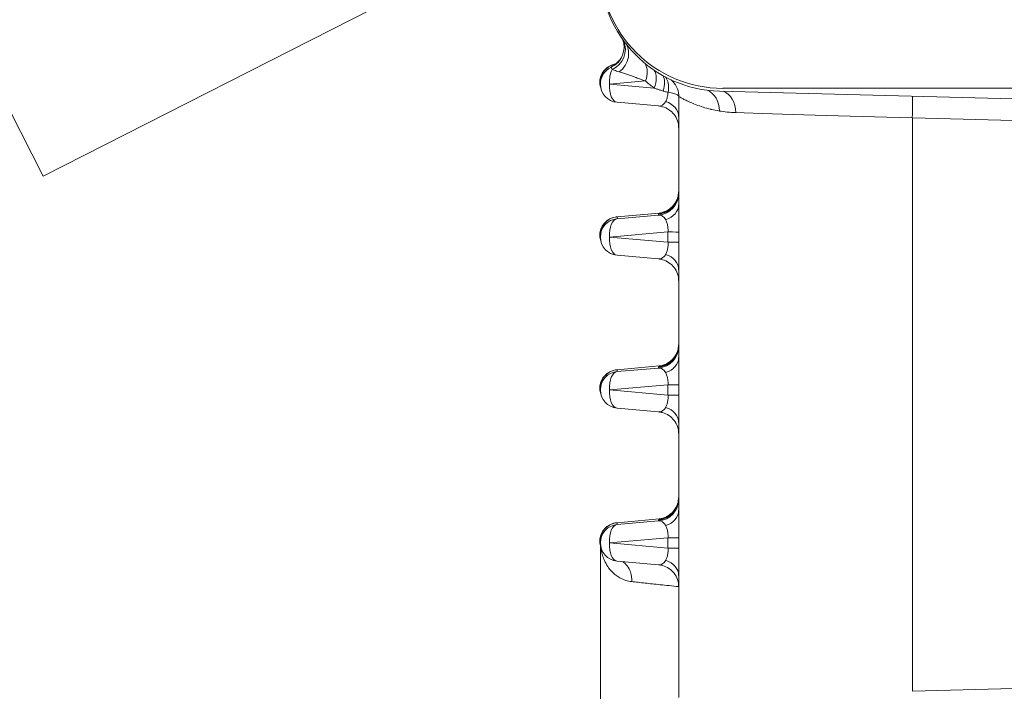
# Model space of a CAD drawing. Header units: inches. Extents: x 1 to 669, y 0 to 417.
# Tile 146 of 256: x 80.99 to 82.49, y 354.81 to 355.84. Entities that reach past the tile are written whole.
import ezdxf

# ---------------------------------------------------------------- set-up
doc = ezdxf.new("R2010")
doc.units = ezdxf.units.IN
doc.header["$LTSCALE"] = 12
doc.header["$MEASUREMENT"] = 0
doc.layers.get('0').update_dxf_attribs({"linetype": 'CONTINUOUS'})
doc.layers.add('D', color=2, linetype='CONTINUOUS')
doc.layers.add('X', color=1, linetype='CONTINUOUS')
doc.styles.get("Standard").update_dxf_attribs({"font": 'SIMPLEX.SHX', "width": 0.875})
doc.dimstyles.new('STANDARD$0', dxfattribs={"dimscale": 32, "dimtxt": 0.09375, "dimasz": 0.0625, "dimexe": 0.03125, "dimexo": 0.03125, "dimgap": 0.03125, "dimtad": 1, "dimtih": 1, "dimtoh": 1, "dimdec": 4, "dimzin": 12, "dimdsep": 46, "dimlunit": 5, "dimtxsty": 'Standard', "dimcen": -0.03125, "dimclrd": 256, "dimclre": 256, "dimclrt": 256, "dimadec": 0, "dimazin": 0, "dimtfac": 0.875, "dimtdec": 4, "dimtofl": 0, "dimtmove": 0, "dimatfit": 3, "dimfxl": 0, "dimtolj": 1, "dimtzin": 12, "dimlwd": 13, "dimlwe": 13, "dimarcsym": 0})

# ---------------------------------------------------------------- blocks, each defined once
blk = doc.blocks.new('*D15')
at = {"layer": 'D', "linetype": 'Continuous', "lineweight": 13}
for p, q in [((140.3262, 367.0834), (140.3262, 305.4684)), ((43.5878, 363.2643), (43.5878, 305.4684)), ((45.5878, 306.4684), (138.3262, 306.4684))]:
    blk.add_line(p, q, dxfattribs=at)
at = {"layer": 'D', "linetype": 'Continuous'}
for points in [[(45.5878, 306.8017), (45.5878, 306.135), (43.5878, 306.4684)], [(138.3262, 306.8017), (138.3262, 306.135), (140.3262, 306.4684)]]:
    blk.add_solid(points, dxfattribs=at)
at = {"layer": 'D', "linetype": 'Continuous', "lineweight": -3, "insert": (88.1614, 308.9684), "char_height": 3, "attachment_point": 5}
blk.add_mtext('\\A1;97{}{\\C2;%%p1}', dxfattribs=at)
blk = doc.blocks.new('*D20')
at = {"layer": 'D', "linetype": 'Continuous', "lineweight": 13}
for p, q in [((76.7637, 367.4605), (76.7637, 312.2413)), ((132.7637, 367.4605), (132.7637, 312.2413)), ((130.7637, 313.2413), (78.7637, 313.2413))]:
    blk.add_line(p, q, dxfattribs=at)
at = {"layer": 'D', "linetype": 'Continuous'}
for points in [[(78.7637, 313.5747), (78.7637, 312.908), (76.7637, 313.2413)], [(130.7637, 313.5747), (130.7637, 312.908), (132.7637, 313.2413)]]:
    blk.add_solid(points, dxfattribs=at)
at = {"layer": 'D', "linetype": 'Continuous', "lineweight": -3, "insert": (97.2028, 315.7413), "char_height": 3, "attachment_point": 5}
blk.add_mtext('\\A1;56', dxfattribs=at)
blk = doc.blocks.new('GASTRAIN TOP')
at = {"layer": 'X', "lineweight": 0}
for p, q in [((-58.8286, 367.8022), (-58.8286, 367.8029)), ((-58.8311, 367.7766), (-58.7762, 367.7814)), ((-58.8451, 367.7796), (-58.8451, 367.7767)), ((-58.763, 367.7706), (-58.8311, 367.7766)), ((-56.9766, 367.7217), (-58.6632, 367.7658)), ((-55.5536, 367.7702), (-58.6583, 367.7702)), ((-58.8196, 367.7488), (-58.7562, 367.7432)), ((-58.7255, 367.727), (-58.7255, 367.5924)), ((-58.3689, 367.725), (-56.9733, 367.6884)), ((-58.3689, 367.725), (-58.3689, 366.8493)), ((-58.8196, 367.574), (-58.7555, 367.5796)), ((-58.8195, 367.574), (-58.7555, 367.5797)), ((-58.7562, 367.5765), (-58.8195, 367.571)), ((-58.8195, 367.574), (-58.8195, 367.571)), ((-58.7562, 367.5765), (-58.7562, 367.5784)), ((-58.8451, 367.546), (-58.8451, 367.5431)), ((-58.8311, 367.5431), (-58.7419, 367.5508)), ((-58.7419, 367.5352), (-58.8311, 367.5431)), ((-58.7419, 367.5508), (-58.7419, 367.5352)), ((-58.7251, 367.5507), (-58.7251, 367.5351)), ((-58.8196, 367.5152), (-58.7562, 367.5096)), ((-58.7255, 367.4935), (-58.7255, 367.3589)), ((-58.8196, 367.3404), (-58.7555, 367.3461)), ((-58.8195, 367.3404), (-58.7555, 367.3461)), ((-58.7562, 367.3429), (-58.7562, 367.3448)), ((-58.7562, 367.3429), (-58.8195, 367.3375)), ((-58.8195, 367.3404), (-58.8195, 367.3375)), ((-58.8311, 367.3095), (-58.7419, 367.3172)), ((-58.7419, 367.3172), (-58.7419, 367.3016)), ((-58.7251, 367.3171), (-58.7251, 367.3015)), ((-58.8451, 367.3125), (-58.8451, 367.3096)), ((-58.7419, 367.3016), (-58.8311, 367.3095)), ((-58.8196, 367.2816), (-58.7562, 367.276)), ((-58.7255, 367.2599), (-58.7255, 367.1253)), ((-58.8196, 367.1068), (-58.7555, 367.1125)), ((-58.8195, 367.1068), (-58.7555, 367.1125)), ((-58.7562, 367.1094), (-58.8195, 367.1039)), ((-58.8195, 367.1039), (-58.8195, 367.1068)), ((-58.7562, 367.1094), (-58.7562, 367.1112)), ((-58.8451, 367.0789), (-58.8451, 367.076)), ((-58.8451, 366.7664), (-58.8451, 367.076)), ((-58.8311, 367.0759), (-58.7419, 367.0836)), ((-58.7419, 367.068), (-58.8311, 367.0759)), ((-58.7419, 367.0836), (-58.7419, 367.068)), ((-58.7251, 367.0836), (-58.7251, 367.068)), ((-58.8196, 367.0481), (-58.7562, 367.0425)), ((-58.7255, 367.0263), (-58.7255, 366.8397)), ((-57.1536, 366.881), (-58.3689, 366.8493))]:
    blk.add_line(p, q, dxfattribs=at)
for centre in [(-58.8171, 367.7767), (-58.8171, 367.5431), (-58.8171, 367.3096), (-58.8171, 367.076)]:
    blk.add_arc(centre, 0.028, 180, 264.9313, dxfattribs=at)
at = {"layer": 'X', "lineweight": 0, "extrusion": (-2.34588e-16, 3.6396e-27, -1)}
blk.add_ellipse((-58.6583, 367.957), major_axis=(-0.1869, 0), ratio=0.999998, start_param=-1.570796, end_param=0, dxfattribs=at)
at = {"layer": 'X', "lineweight": 0, "extrusion": (-2.34587e-16, 4.84099e-20, -1)}
blk.add_ellipse((-58.6583, 367.9526), major_axis=(-0.1869, 0), ratio=0.999998, start_param=-1.544616, end_param=0.000037, dxfattribs=at)
at = {"layer": 'X', "lineweight": 0, "extrusion": (-2.3467e-16, 1.80467e-19, -1)}
blk.add_ellipse((-58.8425, 367.8329), major_axis=(0.0336, 0), ratio=0.999998, start_param=-0.377346, end_param=1.146437, dxfattribs=at)
at = {"layer": 'X', "lineweight": 0, "extrusion": (-2.34576e-16, -7.40984e-20, -1)}
blk.add_ellipse((-58.8405, 367.8299), major_axis=(0.0336, 0), ratio=0.999998, start_param=-0.393609, end_param=1.156479, dxfattribs=at)
at = {"layer": 'X', "lineweight": 0, "extrusion": (-2.34588e-16, -3.88613e-23, -1)}
blk.add_ellipse((-58.8171, 367.7767), major_axis=(-0.028, 0), ratio=0.999998, start_param=0, end_param=1.146448, dxfattribs=at)
at = {"layer": 'X', "lineweight": 0}
for centre, major_axis, ratio, start_param, end_param in [((-58.8171, 367.7767), (0.0024, -0.0279), 0.498728, -2.542042, -1.611984), ((-58.7683, 367.7628), (0.015, 0.0301), 0.493101, -1.22713, -0.280264), ((-58.8171, 367.7767), (-0.0025, -0.0279), 0.498412, -1.524801, 0), ((-58.7592, 367.727), (0.0336, 0), 0.7512, 0.000138, 1.149938), ((-58.3593, 367.7255), (0.3662, -0.0105), 0.002091, -2.437412, -1.596917), ((-58.7592, 367.6119), (0.0336, 0), 0.999998, -1.48353, 0), ((-58.7592, 367.6131), (0.0336, 0), 0.999998, -1.105254, -0.279152), ((-58.7592, 367.5924), (0.0336, 0), 0.748431, -1.149936, 0.000004), ((-58.8171, 367.5431), (-0.0024, 0.0279), 0.498728, 0.002405, 1.529609), ((-58.8171, 367.5431), (-0.0025, -0.0279), 0.498412, -1.524801, 0), ((-58.7592, 367.4935), (0.0336, 0), 0.751199, 0.000157, 1.149938), ((-58.7592, 367.3783), (0.0336, 0), 0.999998, -1.48353, 0), ((-58.7592, 367.3795), (0.0336, 0), 0.999998, -1.105254, -0.279152), ((-58.7592, 367.3589), (0.0336, 0), 0.748431, -1.149936, 0.000004), ((-58.8171, 367.3096), (-0.0024, 0.0279), 0.498728, 0.002405, 1.529609), ((-58.8171, 367.3096), (-0.0025, -0.0279), 0.498412, -1.524801, 0), ((-58.7592, 367.2599), (0.0336, 0), 0.751199, 0.000157, 1.149938), ((-58.7592, 367.1447), (0.0336, 0), 0.999998, -1.48353, 0), ((-58.7592, 367.146), (0.0336, 0), 0.999998, -1.105254, -0.279152), ((-58.7592, 367.1253), (0.0336, 0), 0.748431, -1.149936, 0.000004), ((-58.8171, 367.076), (-0.0024, 0.0279), 0.498728, 0.002405, 1.529609), ((-58.8171, 367.076), (-0.0025, -0.0279), 0.498412, -1.524801, 0), ((-58.7587, 367.0836), (0.0336, 0), 0.002092, 0.049283, 1.047198), ((-58.7587, 367.068), (0.0336, 0), 0.002092, 0.049283, 1.047198), ((-58.7592, 367.0263), (0.0336, 0), 0.751199, 0.000157, 1.149938)]:
    blk.add_ellipse(centre, major_axis=major_axis, ratio=ratio, start_param=start_param, end_param=end_param, dxfattribs=at)
at = {"layer": 'X', "lineweight": 0, "extrusion": (-2.52084e-16, 3.58659e-18, -1)}
blk.add_ellipse((-58.8013, 367.7862), major_axis=(0.019, 0.0277), ratio=0.733567, start_param=0.314271, end_param=1.261303, dxfattribs=at)
at = {"layer": 'X', "lineweight": 0, "extrusion": (-2.66658e-16, 1.97e-17, -1)}
blk.add_ellipse((-58.7842, 367.773), major_axis=(0.0171, 0.029), ratio=0.597381, start_param=0.290194, end_param=1.307856, dxfattribs=at)
at = {"layer": 'X', "lineweight": 0, "extrusion": (-2.6549e-16, -3.01182e-18, -1)}
blk.add_ellipse((-58.6913, 367.7355), major_axis=(0.001, 0.0336), ratio=0.829561, start_param=0.309804, end_param=1.545313, dxfattribs=at)
at = {"layer": 'X', "lineweight": 0, "extrusion": (-2.79321e-16, -7.48781e-19, -1)}
blk.add_ellipse((-58.664, 367.7329), major_axis=(0.001, 0.0336), ratio=0.761061, start_param=0.203819, end_param=1.547606, dxfattribs=at)
at = {"layer": 'X', "lineweight": 0, "extrusion": (0, 0, -1)}
blk.add_ellipse((-58.3698, 367.7249), major_axis=(0.0009, 0.0336), ratio=0.026113, start_param=0.157171, end_param=1.568017, dxfattribs=at)
at = {"layer": 'X', "lineweight": 0, "extrusion": (-4.0915e-16, -8.30042e-21, -1)}
blk.add_ellipse((-58.7592, 367.7716), major_axis=(0.0057, -0.0283), ratio=0.565584, start_param=-0.603124, end_param=0.165261, dxfattribs=at)
at = {"layer": 'X', "lineweight": 0, "extrusion": (-2.34587e-16, -3.10483e-20, -1)}
for centre in [(-58.7592, 367.61), (-58.7592, 367.1429)]:
    blk.add_ellipse(centre, major_axis=(0.0336, 0), ratio=0.999998, start_param=0.018763, end_param=1.48353, dxfattribs=at)
at = {"layer": 'X', "lineweight": 0, "extrusion": (-2.34588e-16, -3.41748e-24, -1)}
blk.add_ellipse((-58.8171, 367.5431), major_axis=(-0.028, 0), ratio=0.999998, start_param=0, end_param=1.48353, dxfattribs=at)
at = {"layer": 'X', "lineweight": 0, "extrusion": (-4.08964e-16, -4.19954e-20, -1)}
blk.add_ellipse((-58.7592, 367.5481), major_axis=(-0.0056, -0.0283), ratio=0.567384, start_param=-3.30092, end_param=-2.530383, dxfattribs=at)
at = {"layer": 'X', "lineweight": 0, "extrusion": (-2.30244e-16, 6.606e-15, -1)}
for centre in [(-58.7587, 367.5507), (-58.7587, 367.5351), (-58.7587, 367.3171), (-58.7587, 367.3015)]:
    blk.add_ellipse(centre, major_axis=(0.0336, 0), ratio=0.002092, start_param=-1.047198, end_param=-0.049283, dxfattribs=at)
at = {"layer": 'X', "lineweight": 0, "extrusion": (-4.0915e-16, -8.30051e-21, -1)}
blk.add_ellipse((-58.7592, 367.538), major_axis=(0.0057, -0.0283), ratio=0.565584, start_param=-0.603124, end_param=0.165261, dxfattribs=at)
at = {"layer": 'X', "lineweight": 0, "extrusion": (-2.34587e-16, -3.10482e-20, -1)}
blk.add_ellipse((-58.7592, 367.3764), major_axis=(0.0336, 0), ratio=0.999998, start_param=0.018763, end_param=1.48353, dxfattribs=at)
at = {"layer": 'X', "lineweight": 0, "extrusion": (-2.34588e-16, -3.60763e-24, -1)}
blk.add_ellipse((-58.8171, 367.3096), major_axis=(-0.028, 0), ratio=0.999998, start_param=0, end_param=1.48353, dxfattribs=at)
at = {"layer": 'X', "lineweight": 0, "extrusion": (-4.08964e-16, -4.19956e-20, -1)}
blk.add_ellipse((-58.7592, 367.3145), major_axis=(-0.0056, -0.0283), ratio=0.567384, start_param=-3.30092, end_param=-2.530383, dxfattribs=at)
at = {"layer": 'X', "lineweight": 0, "extrusion": (-4.0915e-16, -8.30059e-21, -1)}
blk.add_ellipse((-58.7592, 367.3044), major_axis=(0.0057, -0.0283), ratio=0.565584, start_param=-0.603124, end_param=0.165261, dxfattribs=at)
at = {"layer": 'X', "lineweight": 0, "extrusion": (-4.08964e-16, -4.19955e-20, -1)}
blk.add_ellipse((-58.7592, 367.081), major_axis=(-0.0056, -0.0283), ratio=0.567384, start_param=-3.30092, end_param=-2.530383, dxfattribs=at)
at = {"layer": 'X', "lineweight": 0, "extrusion": (-2.34588e-16, -4.15879e-23, -1)}
blk.add_ellipse((-58.8171, 367.076), major_axis=(-0.028, 0), ratio=0.999998, start_param=0, end_param=1.48353, dxfattribs=at)
at = {"layer": 'X', "lineweight": 0, "extrusion": (-4.0915e-16, -8.30148e-21, -1)}
blk.add_ellipse((-58.7592, 367.0708), major_axis=(0.0057, -0.0283), ratio=0.565584, start_param=-0.603124, end_param=0.165261, dxfattribs=at)
at = {"layer": 'X', "lineweight": 0}
for points, knots in [([(-58.8286, 367.8029), (-58.8201, 367.8068), (-58.8129, 367.8148), (-58.8102, 367.8242), (-58.8093, 367.8271), (-58.8089, 367.8302), (-58.8089, 367.8332)], [0, 0, 0, 0, 0.5001167, 0.5001167, 0.5001167, 0.6561197, 0.6561197, 0.6561197, 0.6561197]), ([(-58.805, 367.837), (-58.8024, 367.8311), (-58.8014, 367.8243), (-58.8024, 367.8179), (-58.8038, 367.8088), (-58.8093, 367.8003), (-58.8166, 367.7953)], [0.1317196, 0.1317196, 0.1317196, 0.1317196, 0.4920503, 0.4920503, 0.4920503, 1, 1, 1, 1]), ([(-58.8444, 367.7703), (-58.8448, 367.7716), (-58.8452, 367.7729), (-58.846, 367.777), (-58.8461, 367.78), (-58.8454, 367.7857), (-58.8446, 367.7885), (-58.8421, 367.7938), (-58.8404, 367.7963), (-58.8364, 367.8006), (-58.834, 367.8025), (-58.8287, 367.8054), (-58.8257, 367.8065), (-58.8223, 367.8072), (-58.8219, 367.8072), (-58.8215, 367.8073)], [0.03239852, 0.03239852, 0.03239852, 0.03239852, 0.03637109, 0.03637109, 0.04507144, 0.04507144, 0.05372005, 0.05372005, 0.06248057, 0.06248057, 0.07147377, 0.07147377, 0.08073889, 0.08073889, 0.08196524, 0.08196524, 0.08196524, 0.08196524]), ([(-58.8215, 367.8073), (-58.8247, 367.8068), (-58.8314, 367.8044), (-58.8392, 367.7978), (-58.8441, 367.789), (-58.8451, 367.7828), (-58.8451, 367.7798), (-58.8451, 367.7796)], [0.0151634, 0.0151634, 0.0151634, 0.0151634, 0.0909091, 0.1818182, 0.2727273, 0.3636364, 0.3697165, 0.3697165, 0.3697165, 0.3697165]), ([(-58.8286, 367.8022), (-58.8286, 367.8022), (-58.8286, 367.8022), (-58.8286, 367.8021), (-58.8285, 367.802), (-58.8285, 367.802), (-58.8285, 367.8019), (-58.8284, 367.8017), (-58.8282, 367.8014), (-58.828, 367.8011), (-58.828, 367.801), (-58.8279, 367.8009), (-58.8279, 367.8009), (-58.8276, 367.8004), (-58.8273, 367.7998), (-58.8269, 367.7991)], [0, 0, 0, 0, 0.2167861, 0.2167861, 0.2167861, 0.3333317, 0.3333317, 0.3333317, 0.6180801, 0.6180801, 0.6180801, 0.6666634, 0.6666634, 0.6666634, 0.9999951, 0.9999951, 0.9999951, 0.9999951]), ([(-58.8166, 367.7953), (-58.8179, 367.7957), (-58.8191, 367.7962), (-58.8203, 367.7966), (-58.8215, 367.7971), (-58.8227, 367.7975), (-58.8238, 367.7979), (-58.8249, 367.7983), (-58.8259, 367.7987), (-58.8269, 367.7991)], [0, 0, 0, 0, 0.3333333, 0.3333333, 0.3333333, 0.6666667, 0.6666667, 0.6666667, 1, 1, 1, 1]), ([(-58.8166, 367.7953), (-58.8144, 367.7947), (-58.8121, 367.794), (-58.8078, 367.7927), (-58.8057, 367.792), (-58.8017, 367.7907), (-58.7998, 367.79), (-58.7958, 367.7885), (-58.7938, 367.7878), (-58.7898, 367.7863), (-58.7877, 367.7855), (-58.7833, 367.7839), (-58.781, 367.783), (-58.7778, 367.7819), (-58.777, 367.7817), (-58.7762, 367.7814)], [0, 0, 0, 0, 0.1777668, 0.1777668, 0.3367421, 0.3367421, 0.4861583, 0.4861583, 0.6335133, 0.6335133, 0.7839727, 0.7839727, 0.9431933, 0.9431933, 1, 1, 1, 1]), ([(-58.7762, 367.7814), (-58.7744, 367.7797), (-58.7726, 367.7781), (-58.7707, 367.7766), (-58.7688, 367.7749), (-58.7668, 367.7734), (-58.7647, 367.7718), (-58.7642, 367.7714), (-58.7636, 367.771), (-58.763, 367.7706)], [0, 0, 0, 0, 0.42511, 0.42511, 0.42511, 0.875259, 0.875259, 0.875259, 1, 1, 1, 1]), ([(-58.7457, 367.7875), (-58.7451, 367.7867), (-58.7445, 367.7859), (-58.744, 367.7849), (-58.7425, 367.7823), (-58.7416, 367.7791), (-58.7412, 367.7756), (-58.7408, 367.772), (-58.7411, 367.768), (-58.7418, 367.7641)], [0.2173937, 0.2173937, 0.2173937, 0.2173937, 0.3333333, 0.3333333, 0.3333333, 0.6666667, 0.6666667, 0.6666667, 1, 1, 1, 1]), ([(-58.7368, 367.7831), (-58.7304, 367.7771), (-58.7258, 367.7684), (-58.7252, 367.7599), (-58.7252, 367.7591), (-58.7251, 367.7583), (-58.7251, 367.7576)], [0.2198953, 0.2198953, 0.2198953, 0.2198953, 0.9336611, 0.9336611, 0.9336611, 1, 1, 1, 1]), ([(-58.763, 367.7706), (-58.7616, 367.7701), (-58.7602, 367.7696), (-58.7572, 367.7685), (-58.7557, 367.768), (-58.7525, 367.767), (-58.7509, 367.7665), (-58.7492, 367.766)], [0, 0, 0, 0, 0.316503, 0.316503, 0.650128, 0.650128, 1, 1, 1, 1]), ([(-58.7418, 367.7641), (-58.7419, 367.7615), (-58.7423, 367.759), (-58.7429, 367.7568), (-58.7434, 367.7547), (-58.7441, 367.7528), (-58.7448, 367.7513), (-58.745, 367.7509), (-58.7452, 367.7505), (-58.7454, 367.7501)], [0, 0, 0, 0, 0.446284, 0.446284, 0.446284, 0.883944, 0.883944, 0.883944, 1, 1, 1, 1]), ([(-58.7418, 367.7641), (-58.7386, 367.7636), (-58.7357, 367.763), (-58.7332, 367.7623), (-58.7308, 367.7616), (-58.7288, 367.7608), (-58.7275, 367.76), (-58.7261, 367.7592), (-58.7253, 367.7583), (-58.7251, 367.7576)], [0, 0, 0, 0, 0.333333, 0.333333, 0.333333, 0.666667, 0.666667, 0.666667, 1, 1, 1, 1]), ([(-58.7251, 367.7576), (-58.7252, 367.7538), (-58.7252, 367.7502), (-58.7253, 367.7431), (-58.7254, 367.7396), (-58.7255, 367.7331), (-58.7255, 367.73), (-58.7255, 367.727)], [0, 0, 0, 0, 0.333333, 0.333333, 0.666667, 0.666667, 1, 1, 1, 1]), ([(-58.7251, 367.7576), (-58.7248, 367.7573), (-58.7242, 367.757), (-58.7224, 367.756), (-58.7213, 367.7553), (-58.7184, 367.7538), (-58.7167, 367.7529), (-58.7126, 367.7509), (-58.7103, 367.7498), (-58.705, 367.7475), (-58.7021, 367.7462), (-58.6956, 367.7438), (-58.6921, 367.7426), (-58.6846, 367.7402), (-58.6806, 367.7391), (-58.6761, 367.7381), (-58.6759, 367.738), (-58.6717, 367.7371), (-58.6677, 367.7362), (-58.6634, 367.7355)], [0, 0, 0, 0, 0.118598, 0.118598, 0.239286, 0.239286, 0.362872, 0.362872, 0.489882, 0.489882, 0.619206, 0.619206, 0.748613, 0.748613, 0.876149, 0.876149, 0.884166, 0.884166, 1, 1, 1, 1]), ([(-58.7255, 367.7097), (-58.7255, 367.7097), (-58.7255, 367.7097), (-58.7255, 367.7097), (-58.7255, 367.7097), (-58.7255, 367.7098), (-58.7255, 367.7098), (-58.7255, 367.7098), (-58.7255, 367.7098), (-58.7255, 367.7099), (-58.7255, 367.7099), (-58.7255, 367.71), (-58.7255, 367.71), (-58.7255, 367.7104), (-58.7256, 367.7106), (-58.7256, 367.7111), (-58.7256, 367.7114), (-58.7256, 367.7124), (-58.7257, 367.7132), (-58.7261, 367.7162), (-58.7266, 367.7185), (-58.7286, 367.724), (-58.7303, 367.7273), (-58.7347, 367.733), (-58.7374, 367.7355), (-58.7433, 367.7395), (-58.7466, 367.7411), (-58.7521, 367.7426), (-58.7541, 367.743), (-58.7562, 367.7432)], [0.00106512, 0.00106512, 0.00106512, 0.00106512, 0.00190813, 0.00190813, 0.00226603, 0.00226603, 0.00253561, 0.00253561, 0.00263142, 0.00263142, 0.0027276, 0.0027276, 0.00292316, 0.00292316, 0.00370048, 0.00370048, 0.00446362, 0.00446362, 0.00675397, 0.00675397, 0.01365725, 0.01365725, 0.0244822, 0.0244822, 0.03519525, 0.03519525, 0.04591232, 0.04591232, 0.05217086, 0.05217086, 0.05217086, 0.05217086]), ([(-58.7551, 367.5785), (-58.7551, 367.5785), (-58.7551, 367.5785), (-58.7545, 367.5786), (-58.7543, 367.5786), (-58.7539, 367.5787), (-58.7537, 367.5787), (-58.753, 367.5788), (-58.7524, 367.5789), (-58.7513, 367.5792), (-58.7508, 367.5793), (-58.7491, 367.5798), (-58.7479, 367.5802), (-58.7445, 367.5815), (-58.7422, 367.5827), (-58.7373, 367.5861), (-58.7347, 367.5886), (-58.7304, 367.5941), (-58.7286, 367.5974), (-58.7262, 367.6041), (-58.7256, 367.6078), (-58.7255, 367.6114)], [0.15834582, 0.15834582, 0.15834582, 0.15834582, 0.16278542, 0.16278542, 0.16422886, 0.16422886, 0.16511263, 0.16511263, 0.16690429, 0.16690429, 0.16866359, 0.16866359, 0.17226794, 0.17226794, 0.1798088, 0.1798088, 0.19027477, 0.19027477, 0.20098807, 0.20098807, 0.21181357, 0.21181357, 0.21181357, 0.21181357]), ([(-58.7441, 367.5831), (-58.744, 367.5831), (-58.7439, 367.5832), (-58.7438, 367.5832), (-58.7427, 367.5838), (-58.7417, 367.5844), (-58.7407, 367.585), (-58.7401, 367.5854), (-58.7395, 367.5858), (-58.739, 367.5862), (-58.7386, 367.5865), (-58.7382, 367.5869), (-58.7378, 367.5872), (-58.7368, 367.588), (-58.7359, 367.5888), (-58.735, 367.5897), (-58.7349, 367.5899), (-58.7347, 367.59), (-58.7346, 367.5902), (-58.7339, 367.591), (-58.7332, 367.5918), (-58.7326, 367.5926), (-58.732, 367.5933), (-58.7315, 367.5941), (-58.731, 367.5949), (-58.7307, 367.5952), (-58.7305, 367.5955), (-58.7303, 367.5959), (-58.7296, 367.5971), (-58.729, 367.5983), (-58.7284, 367.5996), (-58.7283, 367.5998), (-58.7282, 367.6), (-58.7281, 367.6002), (-58.7277, 367.6013), (-58.7273, 367.6025), (-58.7269, 367.6037), (-58.7267, 367.6045), (-58.7264, 367.6054), (-58.7262, 367.6063), (-58.7261, 367.607), (-58.726, 367.6076), (-58.7259, 367.6082), (-58.7257, 367.6098), (-58.7255, 367.6115), (-58.7255, 367.6132)], [0.0000175, 0.0000175, 0.0000175, 0.0000175, 0.0094009, 0.0094009, 0.0094009, 0.1076514, 0.1076514, 0.1076514, 0.1666667, 0.1666667, 0.1666667, 0.2098816, 0.2098816, 0.2098816, 0.3147742, 0.3147742, 0.3147742, 0.3333333, 0.3333333, 0.3333333, 0.4225317, 0.4225317, 0.4225317, 0.5, 0.5, 0.5, 0.5332993, 0.5332993, 0.5332993, 0.6467313, 0.6467313, 0.6467313, 0.6666667, 0.6666667, 0.6666667, 0.7627282, 0.7627282, 0.7627282, 0.8333333, 0.8333333, 0.8333333, 0.8806035, 0.8806035, 0.8806035, 1, 1, 1, 1]), ([(-58.7255, 367.5924), (-58.7255, 367.5885), (-58.7255, 367.5844), (-58.7254, 367.58), (-58.7253, 367.5755), (-58.7252, 367.5707), (-58.7252, 367.5658), (-58.7251, 367.5609), (-58.7251, 367.5559), (-58.7251, 367.5507)], [0, 0, 0, 0, 0.333333, 0.333333, 0.333333, 0.666667, 0.666667, 0.666667, 1, 1, 1, 1]), ([(-58.8444, 367.5367), (-58.8448, 367.538), (-58.8452, 367.5393), (-58.846, 367.5434), (-58.8461, 367.5464), (-58.8454, 367.5521), (-58.8446, 367.555), (-58.8421, 367.5602), (-58.8404, 367.5627), (-58.8364, 367.567), (-58.834, 367.5689), (-58.8287, 367.5718), (-58.8257, 367.5729), (-58.8217, 367.5737), (-58.8206, 367.5739), (-58.8196, 367.574)], [0.03239851, 0.03239851, 0.03239851, 0.03239851, 0.0363711, 0.0363711, 0.04507144, 0.04507144, 0.05372005, 0.05372005, 0.06248058, 0.06248058, 0.07147377, 0.07147377, 0.08073889, 0.08073889, 0.08388406, 0.08388406, 0.08388406, 0.08388406]), ([(-58.8195, 367.574), (-58.8235, 367.5736), (-58.831, 367.5712), (-58.8392, 367.5642), (-58.8441, 367.5555), (-58.8451, 367.5492), (-58.8451, 367.5462), (-58.8451, 367.546)], [0, 0, 0, 0, 0.0909091, 0.1818182, 0.2727273, 0.3636364, 0.3697148, 0.3697148, 0.3697148, 0.3697148]), ([(-58.7454, 367.5694), (-58.7452, 367.5689), (-58.7449, 367.5684), (-58.7446, 367.5677), (-58.7442, 367.5669), (-58.7438, 367.5659), (-58.7435, 367.5649), (-58.7432, 367.564), (-58.7429, 367.5631), (-58.7427, 367.5621), (-58.7425, 367.5612), (-58.7423, 367.5603), (-58.7422, 367.5593), (-58.742, 367.5585), (-58.7419, 367.5576), (-58.7419, 367.5566), (-58.7418, 367.5557), (-58.7418, 367.5548), (-58.7418, 367.5539), (-58.7417, 367.553), (-58.7418, 367.5521), (-58.7418, 367.5512), (-58.7418, 367.551), (-58.7419, 367.5509), (-58.7419, 367.5508)], [0, 0, 0, 0, 0.1326175, 0.1326175, 0.1326175, 0.3152592, 0.3152592, 0.3152592, 0.4705116, 0.4705116, 0.4705116, 0.6076567, 0.6076567, 0.6076567, 0.7339474, 0.7339474, 0.7339474, 0.8559037, 0.8559037, 0.8559037, 0.9809597, 0.9809597, 0.9809597, 1, 1, 1, 1]), ([(-58.7419, 367.5352), (-58.7419, 367.535), (-58.7418, 367.5349), (-58.7418, 367.5348), (-58.7418, 367.5336), (-58.7417, 367.5324), (-58.7418, 367.5313), (-58.7418, 367.5301), (-58.7419, 367.529), (-58.742, 367.528), (-58.7421, 367.5269), (-58.7423, 367.5259), (-58.7425, 367.5249), (-58.7427, 367.5239), (-58.7429, 367.5229), (-58.7432, 367.5221), (-58.7435, 367.5211), (-58.7438, 367.5203), (-58.7441, 367.5195), (-58.7444, 367.5186), (-58.7448, 367.5178), (-58.7451, 367.5171), (-58.7452, 367.5169), (-58.7453, 367.5167), (-58.7454, 367.5165)], [0, 0, 0, 0, 0.018085, 0.018085, 0.018085, 0.176844, 0.176844, 0.176844, 0.328172, 0.328172, 0.328172, 0.476621, 0.476621, 0.476621, 0.626316, 0.626316, 0.626316, 0.781923, 0.781923, 0.781923, 0.953788, 0.953788, 0.953788, 1, 1, 1, 1]), ([(-58.7251, 367.5351), (-58.7251, 367.5348), (-58.7251, 367.5345), (-58.7251, 367.5316), (-58.7251, 367.5291), (-58.7251, 367.5243), (-58.7252, 367.5222), (-58.7252, 367.5197), (-58.7252, 367.5195), (-58.7252, 367.5169), (-58.7253, 367.5146), (-58.7253, 367.5102), (-58.7254, 367.5081), (-58.7254, 367.504), (-58.7255, 367.5021), (-58.7255, 367.4983), (-58.7255, 367.4965), (-58.7255, 367.4943), (-58.7255, 367.4939), (-58.7255, 367.4935)], [0, 0, 0, 0, 0.018494, 0.018494, 0.186373, 0.186373, 0.333333, 0.333333, 0.350286, 0.350286, 0.508303, 0.508303, 0.661941, 0.661941, 0.81265, 0.81265, 0.963038, 0.963038, 1, 1, 1, 1]), ([(-58.7255, 367.4761), (-58.7255, 367.4761), (-58.7255, 367.4761), (-58.7255, 367.4762), (-58.7255, 367.4762), (-58.7255, 367.4762), (-58.7255, 367.4762), (-58.7255, 367.4763), (-58.7255, 367.4763), (-58.7255, 367.4763), (-58.7255, 367.4763), (-58.7255, 367.4764), (-58.7255, 367.4765), (-58.7255, 367.4768), (-58.7256, 367.477), (-58.7256, 367.4776), (-58.7256, 367.4778), (-58.7256, 367.4788), (-58.7257, 367.4796), (-58.7261, 367.4826), (-58.7266, 367.4849), (-58.7286, 367.4905), (-58.7303, 367.4937), (-58.7347, 367.4994), (-58.7374, 367.5019), (-58.7433, 367.5059), (-58.7466, 367.5075), (-58.7521, 367.509), (-58.7541, 367.5094), (-58.7562, 367.5096)], [0.00106512, 0.00106512, 0.00106512, 0.00106512, 0.00190813, 0.00190813, 0.00226603, 0.00226603, 0.00253561, 0.00253561, 0.00263142, 0.00263142, 0.0027276, 0.0027276, 0.00292316, 0.00292316, 0.00370049, 0.00370049, 0.00446362, 0.00446362, 0.00675397, 0.00675397, 0.01365725, 0.01365725, 0.0244822, 0.0244822, 0.03519526, 0.03519526, 0.04591233, 0.04591233, 0.05217086, 0.05217086, 0.05217086, 0.05217086]), ([(-58.7551, 367.3449), (-58.7551, 367.3449), (-58.7551, 367.3449), (-58.7545, 367.345), (-58.7543, 367.345), (-58.7539, 367.3451), (-58.7537, 367.3451), (-58.753, 367.3452), (-58.7524, 367.3453), (-58.7513, 367.3456), (-58.7508, 367.3457), (-58.7491, 367.3462), (-58.7479, 367.3466), (-58.7445, 367.3479), (-58.7422, 367.3491), (-58.7373, 367.3525), (-58.7347, 367.355), (-58.7304, 367.3606), (-58.7286, 367.3638), (-58.7262, 367.3706), (-58.7256, 367.3742), (-58.7255, 367.3778)], [0.15834582, 0.15834582, 0.15834582, 0.15834582, 0.16278542, 0.16278542, 0.16422886, 0.16422886, 0.16511263, 0.16511263, 0.16690429, 0.16690429, 0.16866359, 0.16866359, 0.17226794, 0.17226794, 0.1798088, 0.1798088, 0.19027477, 0.19027477, 0.20098807, 0.20098807, 0.21181357, 0.21181357, 0.21181357, 0.21181357]), ([(-58.7441, 367.3495), (-58.744, 367.3495), (-58.7439, 367.3496), (-58.7438, 367.3496), (-58.7427, 367.3502), (-58.7417, 367.3508), (-58.7407, 367.3514), (-58.7401, 367.3518), (-58.7395, 367.3522), (-58.739, 367.3527), (-58.7386, 367.353), (-58.7382, 367.3533), (-58.7378, 367.3536), (-58.7368, 367.3544), (-58.7359, 367.3553), (-58.735, 367.3561), (-58.7349, 367.3563), (-58.7347, 367.3565), (-58.7346, 367.3566), (-58.7339, 367.3574), (-58.7332, 367.3582), (-58.7326, 367.359), (-58.732, 367.3598), (-58.7315, 367.3605), (-58.731, 367.3613), (-58.7307, 367.3616), (-58.7305, 367.362), (-58.7303, 367.3623), (-58.7296, 367.3635), (-58.729, 367.3647), (-58.7284, 367.366), (-58.7283, 367.3662), (-58.7282, 367.3664), (-58.7281, 367.3667), (-58.7277, 367.3678), (-58.7273, 367.3689), (-58.7269, 367.3701), (-58.7267, 367.371), (-58.7264, 367.3719), (-58.7262, 367.3728), (-58.7261, 367.3734), (-58.726, 367.374), (-58.7259, 367.3747), (-58.7257, 367.3763), (-58.7255, 367.3779), (-58.7255, 367.3797)], [0.0000175, 0.0000175, 0.0000175, 0.0000175, 0.0094009, 0.0094009, 0.0094009, 0.1076514, 0.1076514, 0.1076514, 0.1666667, 0.1666667, 0.1666667, 0.2098816, 0.2098816, 0.2098816, 0.3147742, 0.3147742, 0.3147742, 0.3333333, 0.3333333, 0.3333333, 0.4225317, 0.4225317, 0.4225317, 0.5, 0.5, 0.5, 0.5332993, 0.5332993, 0.5332993, 0.6467313, 0.6467313, 0.6467313, 0.6666667, 0.6666667, 0.6666667, 0.7627282, 0.7627282, 0.7627282, 0.8333333, 0.8333333, 0.8333333, 0.8806035, 0.8806035, 0.8806035, 1, 1, 1, 1]), ([(-58.7255, 367.3589), (-58.7255, 367.355), (-58.7255, 367.3509), (-58.7254, 367.3464), (-58.7253, 367.3419), (-58.7252, 367.3371), (-58.7252, 367.3322), (-58.7251, 367.3273), (-58.7251, 367.3223), (-58.7251, 367.3171)], [0, 0, 0, 0, 0.333333, 0.333333, 0.333333, 0.666667, 0.666667, 0.666667, 1, 1, 1, 1]), ([(-58.8444, 367.3032), (-58.8448, 367.3044), (-58.8452, 367.3057), (-58.846, 367.3099), (-58.8461, 367.3128), (-58.8454, 367.3186), (-58.8446, 367.3214), (-58.8421, 367.3267), (-58.8404, 367.3291), (-58.8364, 367.3334), (-58.834, 367.3353), (-58.8287, 367.3383), (-58.8257, 367.3394), (-58.8217, 367.3402), (-58.8206, 367.3403), (-58.8196, 367.3404)], [0.03239851, 0.03239851, 0.03239851, 0.03239851, 0.0363711, 0.0363711, 0.04507144, 0.04507144, 0.05372005, 0.05372005, 0.06248058, 0.06248058, 0.07147377, 0.07147377, 0.08073889, 0.08073889, 0.08388406, 0.08388406, 0.08388406, 0.08388406]), ([(-58.8195, 367.3404), (-58.8235, 367.3401), (-58.831, 367.3377), (-58.8392, 367.3307), (-58.8441, 367.3219), (-58.8451, 367.3157), (-58.8451, 367.3127), (-58.8451, 367.3125)], [0, 0, 0, 0, 0.0909091, 0.1818182, 0.2727273, 0.3636364, 0.3697148, 0.3697148, 0.3697148, 0.3697148]), ([(-58.7454, 367.3359), (-58.7452, 367.3354), (-58.7449, 367.3348), (-58.7446, 367.3342), (-58.7442, 367.3333), (-58.7438, 367.3324), (-58.7435, 367.3313), (-58.7432, 367.3305), (-58.7429, 367.3295), (-58.7427, 367.3285), (-58.7425, 367.3276), (-58.7423, 367.3267), (-58.7422, 367.3258), (-58.742, 367.3249), (-58.7419, 367.324), (-58.7419, 367.3231), (-58.7418, 367.3222), (-58.7418, 367.3213), (-58.7418, 367.3204), (-58.7417, 367.3195), (-58.7418, 367.3185), (-58.7418, 367.3176), (-58.7418, 367.3175), (-58.7419, 367.3173), (-58.7419, 367.3172)], [0, 0, 0, 0, 0.1326175, 0.1326175, 0.1326175, 0.3152592, 0.3152592, 0.3152592, 0.4705116, 0.4705116, 0.4705116, 0.6076567, 0.6076567, 0.6076567, 0.7339474, 0.7339474, 0.7339474, 0.8559037, 0.8559037, 0.8559037, 0.9809597, 0.9809597, 0.9809597, 1, 1, 1, 1]), ([(-58.7419, 367.3016), (-58.7419, 367.3015), (-58.7418, 367.3013), (-58.7418, 367.3012), (-58.7418, 367.3), (-58.7417, 367.2989), (-58.7418, 367.2977), (-58.7418, 367.2966), (-58.7419, 367.2955), (-58.742, 367.2944), (-58.7421, 367.2933), (-58.7423, 367.2923), (-58.7425, 367.2913), (-58.7427, 367.2903), (-58.7429, 367.2894), (-58.7432, 367.2885), (-58.7435, 367.2876), (-58.7438, 367.2867), (-58.7441, 367.2859), (-58.7444, 367.285), (-58.7448, 367.2842), (-58.7451, 367.2835), (-58.7452, 367.2833), (-58.7453, 367.2831), (-58.7454, 367.283)], [0, 0, 0, 0, 0.018085, 0.018085, 0.018085, 0.176844, 0.176844, 0.176844, 0.328172, 0.328172, 0.328172, 0.476621, 0.476621, 0.476621, 0.626316, 0.626316, 0.626316, 0.781923, 0.781923, 0.781923, 0.953788, 0.953788, 0.953788, 1, 1, 1, 1]), ([(-58.7251, 367.3015), (-58.7251, 367.3012), (-58.7251, 367.301), (-58.7251, 367.2981), (-58.7251, 367.2955), (-58.7251, 367.2908), (-58.7252, 367.2886), (-58.7252, 367.2862), (-58.7252, 367.2859), (-58.7252, 367.2834), (-58.7253, 367.2811), (-58.7253, 367.2767), (-58.7254, 367.2745), (-58.7254, 367.2705), (-58.7255, 367.2685), (-58.7255, 367.2648), (-58.7255, 367.263), (-58.7255, 367.2608), (-58.7255, 367.2603), (-58.7255, 367.2599)], [0, 0, 0, 0, 0.018494, 0.018494, 0.186373, 0.186373, 0.333333, 0.333333, 0.350286, 0.350286, 0.508303, 0.508303, 0.661941, 0.661941, 0.81265, 0.81265, 0.963038, 0.963038, 1, 1, 1, 1]), ([(-58.7255, 367.2426), (-58.7255, 367.2426), (-58.7255, 367.2426), (-58.7255, 367.2426), (-58.7255, 367.2426), (-58.7255, 367.2426), (-58.7255, 367.2426), (-58.7255, 367.2427), (-58.7255, 367.2427), (-58.7255, 367.2427), (-58.7255, 367.2428), (-58.7255, 367.2428), (-58.7255, 367.2429), (-58.7255, 367.2432), (-58.7256, 367.2435), (-58.7256, 367.244), (-58.7256, 367.2442), (-58.7256, 367.2453), (-58.7257, 367.246), (-58.7261, 367.2491), (-58.7266, 367.2513), (-58.7286, 367.2569), (-58.7303, 367.2602), (-58.7347, 367.2659), (-58.7374, 367.2684), (-58.7433, 367.2724), (-58.7466, 367.2739), (-58.7521, 367.2755), (-58.7541, 367.2758), (-58.7562, 367.276)], [0.00106512, 0.00106512, 0.00106512, 0.00106512, 0.00190813, 0.00190813, 0.00226603, 0.00226603, 0.00253561, 0.00253561, 0.00263142, 0.00263142, 0.0027276, 0.0027276, 0.00292316, 0.00292316, 0.00370049, 0.00370049, 0.00446362, 0.00446362, 0.00675397, 0.00675397, 0.01365725, 0.01365725, 0.0244822, 0.0244822, 0.03519526, 0.03519526, 0.04591233, 0.04591233, 0.05217086, 0.05217086, 0.05217086, 0.05217086]), ([(-58.7551, 367.1113), (-58.7551, 367.1113), (-58.7551, 367.1113), (-58.7545, 367.1114), (-58.7543, 367.1115), (-58.7539, 367.1115), (-58.7537, 367.1116), (-58.753, 367.1117), (-58.7524, 367.1118), (-58.7513, 367.112), (-58.7508, 367.1122), (-58.7491, 367.1126), (-58.7479, 367.113), (-58.7445, 367.1144), (-58.7422, 367.1156), (-58.7373, 367.119), (-58.7347, 367.1214), (-58.7304, 367.127), (-58.7286, 367.1302), (-58.7262, 367.137), (-58.7256, 367.1407), (-58.7255, 367.1443)], [0.15834582, 0.15834582, 0.15834582, 0.15834582, 0.16278542, 0.16278542, 0.16422886, 0.16422886, 0.16511263, 0.16511263, 0.16690429, 0.16690429, 0.16866359, 0.16866359, 0.17226794, 0.17226794, 0.1798088, 0.1798088, 0.19027477, 0.19027477, 0.20098807, 0.20098807, 0.21181357, 0.21181357, 0.21181357, 0.21181357]), ([(-58.7441, 367.1159), (-58.744, 367.116), (-58.7439, 367.116), (-58.7438, 367.1161), (-58.7427, 367.1166), (-58.7417, 367.1172), (-58.7407, 367.1179), (-58.7401, 367.1183), (-58.7395, 367.1187), (-58.739, 367.1191), (-58.7386, 367.1194), (-58.7382, 367.1197), (-58.7378, 367.1201), (-58.7368, 367.1208), (-58.7359, 367.1217), (-58.735, 367.1226), (-58.7349, 367.1227), (-58.7347, 367.1229), (-58.7346, 367.1231), (-58.7339, 367.1238), (-58.7332, 367.1246), (-58.7326, 367.1255), (-58.732, 367.1262), (-58.7315, 367.1269), (-58.731, 367.1277), (-58.7307, 367.1281), (-58.7305, 367.1284), (-58.7303, 367.1287), (-58.7296, 367.1299), (-58.729, 367.1311), (-58.7284, 367.1324), (-58.7283, 367.1327), (-58.7282, 367.1329), (-58.7281, 367.1331), (-58.7277, 367.1342), (-58.7273, 367.1353), (-58.7269, 367.1365), (-58.7267, 367.1374), (-58.7264, 367.1383), (-58.7262, 367.1392), (-58.7261, 367.1398), (-58.726, 367.1405), (-58.7259, 367.1411), (-58.7257, 367.1427), (-58.7255, 367.1444), (-58.7255, 367.1461)], [0.0000175, 0.0000175, 0.0000175, 0.0000175, 0.0094009, 0.0094009, 0.0094009, 0.1076514, 0.1076514, 0.1076514, 0.1666667, 0.1666667, 0.1666667, 0.2098816, 0.2098816, 0.2098816, 0.3147742, 0.3147742, 0.3147742, 0.3333333, 0.3333333, 0.3333333, 0.4225317, 0.4225317, 0.4225317, 0.5, 0.5, 0.5, 0.5332994, 0.5332994, 0.5332994, 0.6467314, 0.6467314, 0.6467314, 0.6666667, 0.6666667, 0.6666667, 0.7627275, 0.7627275, 0.7627275, 0.8333333, 0.8333333, 0.8333333, 0.8806049, 0.8806049, 0.8806049, 1, 1, 1, 1]), ([(-58.7255, 367.1253), (-58.7255, 367.1214), (-58.7255, 367.1173), (-58.7254, 367.1128), (-58.7253, 367.1084), (-58.7252, 367.1036), (-58.7252, 367.0987), (-58.7251, 367.0938), (-58.7251, 367.0888), (-58.7251, 367.0836)], [0, 0, 0, 0, 0.333333, 0.333333, 0.333333, 0.666667, 0.666667, 0.666667, 1, 1, 1, 1]), ([(-58.8451, 367.072), (-58.8452, 367.0725), (-58.8454, 367.073), (-58.846, 367.0763), (-58.8461, 367.0793), (-58.8454, 367.085), (-58.8446, 367.0878), (-58.8421, 367.0931), (-58.8404, 367.0956), (-58.8364, 367.0999), (-58.834, 367.1018), (-58.8287, 367.1047), (-58.8257, 367.1058), (-58.8217, 367.1066), (-58.8206, 367.1067), (-58.8196, 367.1068)], [0.03490962, 0.03490962, 0.03490962, 0.03490962, 0.03637107, 0.03637107, 0.04507142, 0.04507142, 0.05372003, 0.05372003, 0.06248056, 0.06248056, 0.07147375, 0.07147375, 0.08073886, 0.08073886, 0.08388409, 0.08388409, 0.08388409, 0.08388409]), ([(-58.8196, 367.1068), (-58.8235, 367.1065), (-58.831, 367.1041), (-58.8392, 367.0971), (-58.8441, 367.0883), (-58.8451, 367.0821), (-58.8451, 367.0791), (-58.8451, 367.0789)], [0.000275, 0.000275, 0.000275, 0.000275, 0.0909091, 0.1818182, 0.2727273, 0.3636364, 0.3697117, 0.3697117, 0.3697117, 0.3697117]), ([(-58.7454, 367.1023), (-58.7452, 367.1018), (-58.7449, 367.1012), (-58.7446, 367.1006), (-58.7442, 367.0998), (-58.7438, 367.0988), (-58.7435, 367.0978), (-58.7432, 367.0969), (-58.7429, 367.096), (-58.7427, 367.095), (-58.7425, 367.0941), (-58.7423, 367.0932), (-58.7422, 367.0922), (-58.742, 367.0913), (-58.7419, 367.0904), (-58.7419, 367.0895), (-58.7418, 367.0886), (-58.7418, 367.0877), (-58.7418, 367.0868), (-58.7417, 367.0859), (-58.7418, 367.085), (-58.7418, 367.0841), (-58.7418, 367.0839), (-58.7419, 367.0838), (-58.7419, 367.0836)], [0, 0, 0, 0, 0.1326175, 0.1326175, 0.1326175, 0.3152592, 0.3152592, 0.3152592, 0.4705116, 0.4705116, 0.4705116, 0.6076567, 0.6076567, 0.6076567, 0.7339474, 0.7339474, 0.7339474, 0.8559037, 0.8559037, 0.8559037, 0.9809597, 0.9809597, 0.9809597, 1, 1, 1, 1]), ([(-58.7972, 367.017), (-58.8003, 367.0171), (-58.8032, 367.0176), (-58.8093, 367.0195), (-58.8125, 367.0209), (-58.8176, 367.0238), (-58.8196, 367.0251), (-58.8225, 367.0274), (-58.8235, 367.0282), (-58.8273, 367.0317), (-58.83, 367.0346), (-58.8329, 367.0385), (-58.8333, 367.0391), (-58.8356, 367.0426), (-58.8374, 367.0457), (-58.8401, 367.0517), (-58.8411, 367.0544), (-58.8425, 367.059), (-58.843, 367.0608), (-58.8441, 367.0657), (-58.8446, 367.0688), (-58.8449, 367.0722)], [0.0000517, 0.0000517, 0.0000517, 0.0000517, 0.1420915, 0.1420915, 0.2857143, 0.2857143, 0.3773919, 0.3773919, 0.4285714, 0.4285714, 0.5714286, 0.5714286, 0.5965603, 0.5965603, 0.7142857, 0.7142857, 0.8036052, 0.8036052, 0.8571429, 0.8571429, 0.9458988, 0.9458988, 0.9458988, 0.9458988]), ([(-58.7419, 367.068), (-58.7419, 367.0679), (-58.7418, 367.0678), (-58.7418, 367.0676), (-58.7418, 367.0665), (-58.7417, 367.0653), (-58.7418, 367.0641), (-58.7418, 367.063), (-58.7419, 367.0619), (-58.742, 367.0608), (-58.7421, 367.0598), (-58.7423, 367.0587), (-58.7425, 367.0578), (-58.7427, 367.0568), (-58.7429, 367.0558), (-58.7432, 367.0549), (-58.7435, 367.054), (-58.7438, 367.0531), (-58.7441, 367.0523), (-58.7444, 367.0515), (-58.7448, 367.0507), (-58.7451, 367.05), (-58.7452, 367.0498), (-58.7453, 367.0496), (-58.7454, 367.0494)], [0.0000001, 0.0000001, 0.0000001, 0.0000001, 0.018085, 0.018085, 0.018085, 0.1768446, 0.1768446, 0.1768446, 0.3281718, 0.3281718, 0.3281718, 0.4766215, 0.4766215, 0.4766215, 0.6263158, 0.6263158, 0.6263158, 0.7819232, 0.7819232, 0.7819232, 0.9537878, 0.9537878, 0.9537878, 1, 1, 1, 1]), ([(-58.7251, 367.068), (-58.7251, 367.0677), (-58.7251, 367.0674), (-58.7251, 367.0645), (-58.7251, 367.0619), (-58.7251, 367.0572), (-58.7252, 367.055), (-58.7252, 367.0526), (-58.7252, 367.0524), (-58.7252, 367.0498), (-58.7253, 367.0475), (-58.7253, 367.0431), (-58.7254, 367.041), (-58.7254, 367.0369), (-58.7255, 367.035), (-58.7255, 367.0312), (-58.7255, 367.0294), (-58.7255, 367.0272), (-58.7255, 367.0268), (-58.7255, 367.0263)], [0, 0, 0, 0, 0.018494, 0.018494, 0.186373, 0.186373, 0.333333, 0.333333, 0.350286, 0.350286, 0.508303, 0.508303, 0.661941, 0.661941, 0.81265, 0.81265, 0.963038, 0.963038, 1, 1, 1, 1]), ([(-58.811, 367.0473), (-58.806, 367.0439), (-58.8015, 367.0384), (-58.7992, 367.0315), (-58.7976, 367.0268), (-58.797, 367.0217), (-58.7972, 367.017)], [0.2470677, 0.2470677, 0.2470677, 0.2470677, 0.6916334, 0.6916334, 0.6916334, 0.9999995, 0.9999995, 0.9999995, 0.9999995]), ([(-58.7255, 367.009), (-58.7255, 367.009), (-58.7255, 367.009), (-58.7255, 367.009), (-58.7255, 367.009), (-58.7255, 367.0091), (-58.7255, 367.0091), (-58.7255, 367.0091), (-58.7255, 367.0091), (-58.7255, 367.0092), (-58.7255, 367.0092), (-58.7255, 367.0093), (-58.7255, 367.0093), (-58.7255, 367.0096), (-58.7256, 367.0099), (-58.7256, 367.0104), (-58.7256, 367.0107), (-58.7256, 367.0117), (-58.7257, 367.0125), (-58.7261, 367.0155), (-58.7266, 367.0178), (-58.7286, 367.0233), (-58.7303, 367.0266), (-58.7347, 367.0323), (-58.7374, 367.0348), (-58.7433, 367.0388), (-58.7466, 367.0404), (-58.7521, 367.0419), (-58.7541, 367.0423), (-58.7562, 367.0425)], [0.00106512, 0.00106512, 0.00106512, 0.00106512, 0.00190814, 0.00190814, 0.00226603, 0.00226603, 0.00253561, 0.00253561, 0.00263142, 0.00263142, 0.0027276, 0.0027276, 0.00292316, 0.00292316, 0.00370049, 0.00370049, 0.00446362, 0.00446362, 0.00675397, 0.00675397, 0.01365726, 0.01365726, 0.02448221, 0.02448221, 0.03519526, 0.03519526, 0.04591233, 0.04591233, 0.05217086, 0.05217086, 0.05217086, 0.05217086]), ([(-58.7255, 367.0092), (-58.7357, 367.0102), (-58.7452, 367.0112), (-58.7536, 367.0121), (-58.7621, 367.013), (-58.7695, 367.0137), (-58.7767, 367.0145), (-58.784, 367.0153), (-58.7911, 367.0162), (-58.7972, 367.017)], [0.0000026, 0.0000026, 0.0000026, 0.0000026, 0.3333351, 0.3333351, 0.3333351, 0.6666675, 0.6666675, 0.6666675, 1, 1, 1, 1])]:
    blk.add_open_spline(points, degree=3, knots=knots, dxfattribs=at)
for points in [[(-58.8451, 367.7781), (-58.8451, 367.7781), (-58.8451, 367.7781), (-58.8451, 367.7781)], [(-58.7418, 367.7641), (-58.7426, 367.7642), (-58.7443, 367.7646), (-58.7468, 367.7653), (-58.7484, 367.7657), (-58.7492, 367.766)], [(-58.6634, 367.7355), (-58.6557, 367.7342), (-58.6474, 367.7332), (-58.6384, 367.733)], [(-58.7268, 367.6038), (-58.726, 367.6067), (-58.7256, 367.6097), (-58.7255, 367.6126)], [(-58.7562, 367.5784), (-58.7562, 367.5784), (-58.7558, 367.5784), (-58.7549, 367.5785)], [(-58.7555, 367.5797), (-58.7514, 367.58), (-58.7476, 367.5813), (-58.7441, 367.5831)], [(-58.7555, 367.5797), (-58.7542, 367.5797), (-58.7516, 367.5799), (-58.7476, 367.5803)], [(-58.7548, 367.5785), (-58.7547, 367.5785), (-58.7547, 367.5785), (-58.7546, 367.5785)], [(-58.7476, 367.5803), (-58.7476, 367.5803), (-58.7476, 367.5803), (-58.7476, 367.5803)], [(-58.8451, 367.5446), (-58.8451, 367.5446), (-58.8451, 367.5446), (-58.8451, 367.5446)], [(-58.7268, 367.3703), (-58.726, 367.3731), (-58.7256, 367.3761), (-58.7255, 367.3791)], [(-58.7562, 367.3448), (-58.7562, 367.3448), (-58.7558, 367.3449), (-58.7549, 367.3449)], [(-58.7555, 367.3461), (-58.7514, 367.3465), (-58.7476, 367.3477), (-58.7441, 367.3495)], [(-58.7555, 367.3461), (-58.7542, 367.3462), (-58.7516, 367.3464), (-58.7476, 367.3467)], [(-58.7548, 367.345), (-58.7547, 367.345), (-58.7547, 367.345), (-58.7546, 367.345)], [(-58.7476, 367.3467), (-58.7476, 367.3467), (-58.7476, 367.3467), (-58.7476, 367.3467)], [(-58.8451, 367.311), (-58.8451, 367.311), (-58.8451, 367.311), (-58.8451, 367.311)], [(-58.7268, 367.1367), (-58.726, 367.1396), (-58.7256, 367.1425), (-58.7255, 367.1455)], [(-58.7562, 367.1112), (-58.7562, 367.1112), (-58.7558, 367.1113), (-58.7549, 367.1114)], [(-58.7555, 367.1125), (-58.7514, 367.1129), (-58.7476, 367.1142), (-58.7441, 367.1159)], [(-58.7555, 367.1125), (-58.7542, 367.1126), (-58.7516, 367.1128), (-58.7476, 367.1131)], [(-58.7548, 367.1114), (-58.7547, 367.1114), (-58.7547, 367.1114), (-58.7546, 367.1114)], [(-58.7476, 367.1131), (-58.7476, 367.1131), (-58.7476, 367.1131), (-58.7476, 367.1131)], [(-58.8451, 367.0774), (-58.8451, 367.0774), (-58.8451, 367.0774), (-58.8451, 367.0774)], [(-58.8447, 367.0706), (-58.8447, 367.0706), (-58.8447, 367.0706), (-58.8447, 367.0706)], [(-58.843, 367.0609), (-58.843, 367.0609), (-58.843, 367.0609), (-58.843, 367.0609)]]:
    blk.add_open_spline(points, degree=3, dxfattribs=at)

msp = doc.modelspace()

# ---------------------------------------------------------------- linework, layer by layer
at = {"lineweight": 0}
for p, q in [((80.46033, 356.71409), (81.02782, 355.60033)), ((81.02782, 355.60033), (81.5847, 355.88407))]:
    msp.add_line(p, q, dxfattribs=at)
for radius, start, end in [(28, 191.850407, 65.469438), (25.5, 208.58999, 223.759252)]:
    msp.add_arc((104.76366, 368.48844), radius, start, end, dxfattribs=at)

# ---------------------------------------------------------------- block references
msp.add_blockref('GASTRAIN TOP', (140.72324, -12.03548))

# ---------------------------------------------------------------- dimensions: what is measured, and where the dimension line sits
at = {"layer": 'D', "linetype": 'Continuous', "lineweight": -3}
dim = msp.add_linear_dim(base=(76.76366, 313.24134), p1=(132.76366, 368.46055), p2=(76.76366, 368.46055), dimstyle='STANDARD$0', override={"dimdec": 1, "dimarcsym": 1}, dxfattribs=at)
dim.commit()
dim.dimension.update_dxf_attribs({"geometry": '*D20', "text_midpoint": (97.20283, 313.24134), "dimtype": 160})
dim = msp.add_linear_dim(base=(140.32616, 306.46836), p1=(43.58782, 364.26426), p2=(140.32616, 368.08344), text='<>{}{\\C2;%%p1}', dimstyle='STANDARD$0', override={"dimdec": 0, "dimtp": 1, "dimtm": 1, "dimarcsym": 1}, dxfattribs=at)
dim.commit()
dim.dimension.update_dxf_attribs({"geometry": '*D15', "text_midpoint": (88.16139, 306.46836), "dimtype": 160})

doc.saveas('drawing.dxf')
